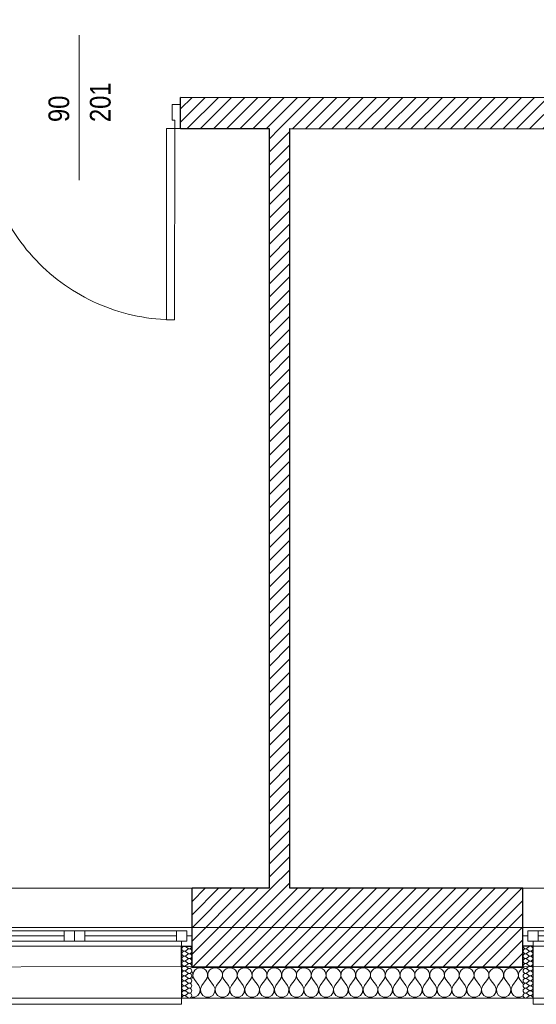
# Model space of a CAD drawing. Header units: millimetres. Extents: x -21056 to 421, y 9759 to 15589.
# Tile 64 of 120: x -3263 to -3014, y 9867 to 10343. Entities that reach past the tile are written whole.
import ezdxf
from ezdxf.enums import TextEntityAlignment as Align

# ---------------------------------------------------------------- set-up
doc = ezdxf.new("R2010")
doc.units = ezdxf.units.MM
doc.header["$LTSCALE"] = 25
doc.header["$MEASUREMENT"] = 0
doc.linetypes.add('Kropki i Kreski', pattern=[670.277762, 352.777767, -176.388884, 0, -141.111112])
doc.linetypes.add('Przerywana', pattern=[240, 120, -120])
for name, color, linetype in [('Drzwi ArchiCAD', 7, 'Continuous'), ('Konstrukcja - Siatki mod', 7, 'Continuous'), ('KR_INW', 7, 'Continuous'), ('NAPIS_SODON', 7, 'Continuous'), ('Okna ArchiCADa', 7, 'Continuous'), ('Znaczniki drzwi ArchiCADa', 7, 'Continuous')]:
    doc.layers.add(name, color=color, linetype=linetype)
for name, color, linetype, lineweight in [('Drzwi ArchiCAD_Nr_pióra__1', 7, 'Continuous', 13), ('Drzwi ArchiCAD_Nr_pióra__27', 7, 'Continuous', 25), ('Konstrukcja - Siatki mod_Nr_pióra__48', 1, 'Continuous', 15), ('KR_INW_Nr_pióra__101', 252, 'Continuous', 5), ('KR_INW_Nr_pióra__102', 3, 'Continuous', 5), ('KR_INW_Nr_pióra__27', 7, 'Continuous', 25), ('KR_INW_Nr_pióra__47', 7, 'Continuous', 15), ('NAPIS_SODON_Nr_pióra__1', 7, 'Continuous', 13), ('Okna ArchiCADa_Nr_pióra__1', 7, 'Continuous', 13), ('Okna ArchiCADa_Nr_pióra__27', 7, 'Continuous', 25), ('Znaczniki drzwi ArchiCADa_Nr_pióra__20', 1, 'Continuous', 13), ('Znaczniki drzwi ArchiCADa_Nr_pióra__7', 7, 'Continuous', 13)]:
    doc.layers.add(name, color=color, linetype=linetype, lineweight=lineweight)
doc.styles.add('GENERATED_STYLE_1', font='ARIALN.TTF')
pattern_1 = [(45, (0, 0), (-31.819804, 31.819804), [])]

# ---------------------------------------------------------------- blocks, each defined once
blk = doc.blocks.new('Strop_1', base_point=(179225, 121523.3))
at = {"layer": 'NAPIS_SODON_Nr_pióra__1', "linetype": 'Continuous', "flags": 128}
blk.add_lwpolyline([(179225, 121523.3), (179225.9, 107003.8), (250898.3, 107008.3), (250897.4, 121527.8)], close=True, dxfattribs=at)
blk = doc.blocks.new('*X230')
at = {"layer": 'KR_INW_Nr_pióra__102', "linetype": 'Continuous'}
for p, q in [((215909.8, 106996.2), (215902.2, 106989.9)), ((215918.8, 107000.2), (215909.8, 106996.2)), ((215928.6, 107001.6), (215918.8, 107000.2)), ((215938.3, 107000.2), (215928.6, 107001.6)), ((215947.3, 106996.2), (215938.3, 107000.2)), ((215954.9, 106989.9), (215947.3, 106996.2)), ((215981.2, 106996.2), (215973.6, 106989.9)), ((215990.2, 107000.2), (215981.2, 106996.2)), ((216000, 107001.6), (215990.2, 107000.2)), ((216009.8, 107000.2), (216000, 107001.6)), ((216018.8, 106996.2), (216009.8, 107000.2)), ((216026.4, 106989.9), (216018.8, 106996.2)), ((216052.7, 106996.2), (216045.1, 106989.9)), ((216061.7, 107000.2), (216052.7, 106996.2)), ((216071.4, 107001.6), (216061.7, 107000.2)), ((216081.2, 107000.2), (216071.4, 107001.6)), ((216090.2, 106996.2), (216081.2, 107000.2)), ((216097.8, 106989.9), (216090.2, 106996.2)), ((216124.1, 106996.2), (216116.5, 106989.9)), ((216133.1, 107000.2), (216124.1, 106996.2)), ((216142.9, 107001.6), (216133.1, 107000.2)), ((216152.6, 107000.2), (216142.9, 107001.6)), ((216161.6, 106996.2), (216152.6, 107000.2)), ((216169.2, 106989.9), (216161.6, 106996.2)), ((216195.5, 106996.2), (216187.9, 106989.9)), ((216204.5, 107000.2), (216195.5, 106996.2)), ((216214.3, 107001.6), (216204.5, 107000.2)), ((216224, 107000.2), (216214.3, 107001.6)), ((216233.1, 106996.2), (216224, 107000.2)), ((216240.6, 106989.9), (216233.1, 106996.2)), ((216266.9, 106996.2), (216259.4, 106989.9)), ((216276, 107000.2), (216266.9, 106996.2)), ((216285.7, 107001.6), (216276, 107000.2)), ((216295.5, 107000.2), (216285.7, 107001.6)), ((216304.5, 106996.2), (216295.5, 107000.2)), ((216312.1, 106989.9), (216304.5, 106996.2)), ((216338.4, 106996.2), (216330.8, 106989.9)), ((216347.4, 107000.2), (216338.4, 106996.2)), ((216357.1, 107001.6), (216347.4, 107000.2)), ((216366.9, 107000.2), (216357.1, 107001.6)), ((216375.9, 106996.2), (216366.9, 107000.2)), ((216383.5, 106989.9), (216375.9, 106996.2)), ((216409.8, 106996.2), (216402.2, 106989.9)), ((216418.8, 107000.2), (216409.8, 106996.2)), ((216428.6, 107001.6), (216418.8, 107000.2)), ((216438.3, 107000.2), (216428.6, 107001.6)), ((216447.3, 106996.2), (216438.3, 107000.2)), ((216454.9, 106989.9), (216447.3, 106996.2)), ((216481.2, 106996.2), (216473.6, 106989.9)), ((216490.2, 107000.2), (216481.2, 106996.2)), ((216500, 107001.6), (216490.2, 107000.2)), ((216509.8, 107000.2), (216500, 107001.6)), ((216518.8, 106996.2), (216509.8, 107000.2)), ((216526.4, 106989.9), (216518.8, 106996.2)), ((216552.7, 106996.2), (216545.1, 106989.9)), ((216561.7, 107000.2), (216552.7, 106996.2)), ((216571.4, 107001.6), (216561.7, 107000.2)), ((216581.2, 107000.2), (216571.4, 107001.6)), ((216590.2, 106996.2), (216581.2, 107000.2)), ((216597.8, 106989.9), (216590.2, 106996.2)), ((216624.1, 106996.2), (216616.5, 106989.9)), ((216633.1, 107000.2), (216624.1, 106996.2)), ((216642.9, 107001.6), (216633.1, 107000.2)), ((216652.6, 107000.2), (216642.9, 107001.6)), ((216661.6, 106996.2), (216652.6, 107000.2)), ((216669.2, 106989.9), (216661.6, 106996.2)), ((216695.5, 106996.2), (216687.9, 106989.9)), ((216704.5, 107000.2), (216695.5, 106996.2)), ((216714.3, 107001.6), (216704.5, 107000.2)), ((216724, 107000.2), (216714.3, 107001.6)), ((216733.1, 106996.2), (216724, 107000.2)), ((216740.6, 106989.9), (216733.1, 106996.2)), ((216766.9, 106996.2), (216759.4, 106989.9)), ((216776, 107000.2), (216766.9, 106996.2)), ((216785.7, 107001.6), (216776, 107000.2)), ((216795.5, 107000.2), (216785.7, 107001.6)), ((216804.5, 106996.2), (216795.5, 107000.2)), ((216812.1, 106989.9), (216804.5, 106996.2)), ((216838.4, 106996.2), (216830.8, 106989.9)), ((216847.4, 107000.2), (216838.4, 106996.2)), ((216857.1, 107001.6), (216847.4, 107000.2)), ((216866.9, 107000.2), (216857.1, 107001.6)), ((216875.9, 106996.2), (216866.9, 107000.2)), ((216883.5, 106989.9), (216875.9, 106996.2)), ((216909.8, 106996.2), (216902.2, 106989.9)), ((216918.8, 107000.2), (216909.8, 106996.2)), ((216928.6, 107001.6), (216918.8, 107000.2)), ((216938.3, 107000.2), (216928.6, 107001.6)), ((216947.3, 106996.2), (216938.3, 107000.2)), ((216954.9, 106989.9), (216947.3, 106996.2)), ((216981.2, 106996.2), (216973.6, 106989.9)), ((216990.2, 107000.2), (216981.2, 106996.2)), ((217000, 107001.6), (216990.2, 107000.2)), ((217009.8, 107000.2), (217000, 107001.6)), ((217018.8, 106996.2), (217009.8, 107000.2)), ((217026.4, 106989.9), (217018.8, 106996.2)), ((217052.7, 106996.2), (217045.1, 106989.9)), ((217061.7, 107000.2), (217052.7, 106996.2)), ((217071.4, 107001.6), (217061.7, 107000.2)), ((217081.2, 107000.2), (217071.4, 107001.6)), ((217090.2, 106996.2), (217081.2, 107000.2)), ((217097.8, 106989.9), (217090.2, 106996.2)), ((217124.1, 106996.2), (217116.5, 106989.9)), ((217133.1, 107000.2), (217124.1, 106996.2)), ((217142.9, 107001.6), (217133.1, 107000.2)), ((217152.6, 107000.2), (217142.9, 107001.6)), ((217161.6, 106996.2), (217152.6, 107000.2)), ((217169.2, 106989.9), (217161.6, 106996.2)), ((217195.5, 106996.2), (217187.9, 106989.9)), ((217204.5, 107000.2), (217195.5, 106996.2)), ((217214.3, 107001.6), (217204.5, 107000.2)), ((217224, 107000.2), (217214.3, 107001.6)), ((217233.1, 106996.2), (217224, 107000.2)), ((217240.6, 106989.9), (217233.1, 106996.2)), ((217266.9, 106996.2), (217259.4, 106989.9)), ((217276, 107000.2), (217266.9, 106996.2)), ((217285.7, 107001.6), (217276, 107000.2)), ((217295.5, 107000.2), (217285.7, 107001.6)), ((217304.5, 106996.2), (217295.5, 107000.2)), ((217312.1, 106989.9), (217304.5, 106996.2)), ((217338.4, 106996.2), (217330.8, 106989.9)), ((217347.4, 107000.2), (217338.4, 106996.2)), ((217357.1, 107001.6), (217347.4, 107000.2)), ((217366.9, 107000.2), (217357.1, 107001.6)), ((217375.9, 106996.2), (217366.9, 107000.2)), ((217383.5, 106989.9), (217375.9, 106996.2)), ((217409.8, 106996.2), (217402.2, 106989.9)), ((217418.8, 107000.2), (217409.8, 106996.2)), ((217428.6, 107001.6), (217418.8, 107000.2)), ((217438.3, 107000.2), (217428.6, 107001.6)), ((217447.3, 106996.2), (217438.3, 107000.2)), ((217454.9, 106989.9), (217447.3, 106996.2)), ((217481.2, 106996.2), (217473.6, 106989.9)), ((217485.4, 106998.1), (217481.2, 106996.2)), ((215889.1, 106981.8), (215888.6, 106982.6)), ((215888.6, 106949.6), (215890.5, 106953.1)), ((215892.2, 106972.5), (215889.1, 106981.8)), ((215890.5, 106953.1), (215892.7, 106962.6)), ((215892.7, 106962.6), (215892.2, 106972.5)), ((215893.5, 106972.5), (215893, 106962.6)), ((215893, 106962.6), (215895.2, 106953.1)), ((215896.6, 106981.8), (215893.5, 106972.5)), ((215895.2, 106953.1), (215900, 106944.4)), ((215902.2, 106989.9), (215896.6, 106981.8)), ((215960.5, 106981.8), (215954.9, 106989.9)), ((215957.1, 106944.4), (215961.9, 106953.1)), ((215963.7, 106972.5), (215960.5, 106981.8)), ((215961.9, 106953.1), (215964.1, 106962.6)), ((215964.1, 106962.6), (215963.7, 106972.5)), ((215964.9, 106972.5), (215964.4, 106962.6)), ((215964.4, 106962.6), (215966.7, 106953.1)), ((215968.1, 106981.8), (215964.9, 106972.5)), ((215966.7, 106953.1), (215971.4, 106944.4)), ((215973.6, 106989.9), (215968.1, 106981.8)), ((216031.9, 106981.8), (216026.4, 106989.9)), ((216028.6, 106944.4), (216033.3, 106953.1)), ((216035.1, 106972.5), (216031.9, 106981.8)), ((216033.3, 106953.1), (216035.6, 106962.6)), ((216035.6, 106962.6), (216035.1, 106972.5)), ((216036.3, 106972.5), (216035.9, 106962.6)), ((216035.9, 106962.6), (216038.1, 106953.1)), ((216039.5, 106981.8), (216036.3, 106972.5)), ((216038.1, 106953.1), (216042.9, 106944.4)), ((216045.1, 106989.9), (216039.5, 106981.8)), ((216103.4, 106981.8), (216097.8, 106989.9)), ((216100, 106944.4), (216104.8, 106953.1)), ((216106.5, 106972.5), (216103.4, 106981.8)), ((216104.8, 106953.1), (216107, 106962.6)), ((216107, 106962.6), (216106.5, 106972.5)), ((216107.8, 106972.5), (216107.3, 106962.6)), ((216107.3, 106962.6), (216109.5, 106953.1)), ((216110.9, 106981.8), (216107.8, 106972.5)), ((216109.5, 106953.1), (216114.3, 106944.4)), ((216116.5, 106989.9), (216110.9, 106981.8)), ((216174.8, 106981.8), (216169.2, 106989.9)), ((216171.4, 106944.4), (216176.2, 106953.1)), ((216177.9, 106972.5), (216174.8, 106981.8)), ((216176.2, 106953.1), (216178.4, 106962.6)), ((216178.4, 106962.6), (216177.9, 106972.5)), ((216179.2, 106972.5), (216178.7, 106962.6)), ((216178.7, 106962.6), (216180.9, 106953.1)), ((216182.3, 106981.8), (216179.2, 106972.5)), ((216180.9, 106953.1), (216185.7, 106944.4)), ((216187.9, 106989.9), (216182.3, 106981.8)), ((216246.2, 106981.8), (216240.6, 106989.9)), ((216242.9, 106944.4), (216247.6, 106953.1)), ((216249.4, 106972.5), (216246.2, 106981.8)), ((216247.6, 106953.1), (216249.9, 106962.6)), ((216249.9, 106962.6), (216249.4, 106972.5)), ((216250.6, 106972.5), (216250.1, 106962.6)), ((216250.1, 106962.6), (216252.4, 106953.1)), ((216253.8, 106981.8), (216250.6, 106972.5)), ((216252.4, 106953.1), (216257.1, 106944.4)), ((216259.4, 106989.9), (216253.8, 106981.8)), ((216317.7, 106981.8), (216312.1, 106989.9)), ((216314.3, 106944.4), (216319.1, 106953.1)), ((216320.8, 106972.5), (216317.7, 106981.8)), ((216319.1, 106953.1), (216321.3, 106962.6)), ((216321.3, 106962.6), (216320.8, 106972.5)), ((216322.1, 106972.5), (216321.6, 106962.6)), ((216321.6, 106962.6), (216323.8, 106953.1)), ((216325.2, 106981.8), (216322.1, 106972.5)), ((216323.8, 106953.1), (216328.6, 106944.4)), ((216330.8, 106989.9), (216325.2, 106981.8)), ((216389.1, 106981.8), (216383.5, 106989.9)), ((216385.7, 106944.4), (216390.5, 106953.1)), ((216392.2, 106972.5), (216389.1, 106981.8)), ((216390.5, 106953.1), (216392.7, 106962.6)), ((216392.7, 106962.6), (216392.2, 106972.5)), ((216393.5, 106972.5), (216393, 106962.6)), ((216393, 106962.6), (216395.2, 106953.1)), ((216396.6, 106981.8), (216393.5, 106972.5)), ((216395.2, 106953.1), (216400, 106944.4)), ((216402.2, 106989.9), (216396.6, 106981.8)), ((216460.5, 106981.8), (216454.9, 106989.9)), ((216457.1, 106944.4), (216461.9, 106953.1)), ((216463.7, 106972.5), (216460.5, 106981.8)), ((216461.9, 106953.1), (216464.1, 106962.6)), ((216464.1, 106962.6), (216463.7, 106972.5)), ((216464.9, 106972.5), (216464.4, 106962.6)), ((216464.4, 106962.6), (216466.7, 106953.1)), ((216468.1, 106981.8), (216464.9, 106972.5)), ((216466.7, 106953.1), (216471.4, 106944.4)), ((216473.6, 106989.9), (216468.1, 106981.8)), ((216531.9, 106981.8), (216526.4, 106989.9)), ((216528.6, 106944.4), (216533.3, 106953.1)), ((216535.1, 106972.5), (216531.9, 106981.8)), ((216533.3, 106953.1), (216535.6, 106962.6)), ((216535.6, 106962.6), (216535.1, 106972.5)), ((216536.3, 106972.5), (216535.9, 106962.6)), ((216535.9, 106962.6), (216538.1, 106953.1)), ((216539.5, 106981.8), (216536.3, 106972.5)), ((216538.1, 106953.1), (216542.9, 106944.4)), ((216545.1, 106989.9), (216539.5, 106981.8)), ((216603.4, 106981.8), (216597.8, 106989.9)), ((216600, 106944.4), (216604.8, 106953.1)), ((216606.5, 106972.5), (216603.4, 106981.8)), ((216604.8, 106953.1), (216607, 106962.6)), ((216607, 106962.6), (216606.5, 106972.5)), ((216607.8, 106972.5), (216607.3, 106962.6)), ((216607.3, 106962.6), (216609.5, 106953.1)), ((216610.9, 106981.8), (216607.8, 106972.5)), ((216609.5, 106953.1), (216614.3, 106944.4)), ((216616.5, 106989.9), (216610.9, 106981.8)), ((216674.8, 106981.8), (216669.2, 106989.9)), ((216671.4, 106944.4), (216676.2, 106953.1)), ((216677.9, 106972.5), (216674.8, 106981.8)), ((216676.2, 106953.1), (216678.4, 106962.6)), ((216678.4, 106962.6), (216677.9, 106972.5)), ((216679.2, 106972.5), (216678.7, 106962.6)), ((216678.7, 106962.6), (216680.9, 106953.1)), ((216682.3, 106981.8), (216679.2, 106972.5)), ((216680.9, 106953.1), (216685.7, 106944.4)), ((216687.9, 106989.9), (216682.3, 106981.8)), ((216746.2, 106981.8), (216740.6, 106989.9)), ((216742.9, 106944.4), (216747.6, 106953.1)), ((216749.4, 106972.5), (216746.2, 106981.8)), ((216747.6, 106953.1), (216749.9, 106962.6)), ((216749.9, 106962.6), (216749.4, 106972.5)), ((216750.6, 106972.5), (216750.1, 106962.6)), ((216750.1, 106962.6), (216752.4, 106953.1)), ((216753.8, 106981.8), (216750.6, 106972.5)), ((216752.4, 106953.1), (216757.1, 106944.4)), ((216759.4, 106989.9), (216753.8, 106981.8)), ((216817.7, 106981.8), (216812.1, 106989.9)), ((216814.3, 106944.4), (216819.1, 106953.1)), ((216820.8, 106972.5), (216817.7, 106981.8)), ((216819.1, 106953.1), (216821.3, 106962.6)), ((216821.3, 106962.6), (216820.8, 106972.5)), ((216822.1, 106972.5), (216821.6, 106962.6)), ((216821.6, 106962.6), (216823.8, 106953.1)), ((216825.2, 106981.8), (216822.1, 106972.5)), ((216823.8, 106953.1), (216828.6, 106944.4)), ((216830.8, 106989.9), (216825.2, 106981.8)), ((216889.1, 106981.8), (216883.5, 106989.9)), ((216885.7, 106944.4), (216890.5, 106953.1)), ((216892.2, 106972.5), (216889.1, 106981.8)), ((216890.5, 106953.1), (216892.7, 106962.6)), ((216892.7, 106962.6), (216892.2, 106972.5)), ((216893.5, 106972.5), (216893, 106962.6)), ((216893, 106962.6), (216895.2, 106953.1)), ((216896.6, 106981.8), (216893.5, 106972.5)), ((216895.2, 106953.1), (216900, 106944.4)), ((216902.2, 106989.9), (216896.6, 106981.8)), ((216960.5, 106981.8), (216954.9, 106989.9)), ((216957.1, 106944.4), (216961.9, 106953.1)), ((216963.7, 106972.5), (216960.5, 106981.8)), ((216961.9, 106953.1), (216964.1, 106962.6)), ((216964.1, 106962.6), (216963.7, 106972.5)), ((216964.9, 106972.5), (216964.4, 106962.6)), ((216964.4, 106962.6), (216966.7, 106953.1)), ((216968.1, 106981.8), (216964.9, 106972.5)), ((216966.7, 106953.1), (216971.4, 106944.4)), ((216973.6, 106989.9), (216968.1, 106981.8)), ((217031.9, 106981.8), (217026.4, 106989.9)), ((217028.6, 106944.4), (217033.3, 106953.1)), ((217035.1, 106972.5), (217031.9, 106981.8)), ((217033.3, 106953.1), (217035.6, 106962.6)), ((217035.6, 106962.6), (217035.1, 106972.5)), ((217036.3, 106972.5), (217035.9, 106962.6)), ((217035.9, 106962.6), (217038.1, 106953.1)), ((217039.5, 106981.8), (217036.3, 106972.5)), ((217038.1, 106953.1), (217042.9, 106944.4)), ((217045.1, 106989.9), (217039.5, 106981.8)), ((217103.4, 106981.8), (217097.8, 106989.9)), ((217100, 106944.4), (217104.8, 106953.1)), ((217106.5, 106972.5), (217103.4, 106981.8)), ((217104.8, 106953.1), (217107, 106962.6)), ((217107, 106962.6), (217106.5, 106972.5)), ((217107.8, 106972.5), (217107.3, 106962.6)), ((217107.3, 106962.6), (217109.5, 106953.1)), ((217110.9, 106981.8), (217107.8, 106972.5)), ((217109.5, 106953.1), (217114.3, 106944.4)), ((217116.5, 106989.9), (217110.9, 106981.8)), ((217174.8, 106981.8), (217169.2, 106989.9)), ((217171.4, 106944.4), (217176.2, 106953.1)), ((217177.9, 106972.5), (217174.8, 106981.8)), ((217176.2, 106953.1), (217178.4, 106962.6)), ((217178.4, 106962.6), (217177.9, 106972.5)), ((217179.2, 106972.5), (217178.7, 106962.6)), ((217178.7, 106962.6), (217180.9, 106953.1)), ((217182.3, 106981.8), (217179.2, 106972.5)), ((217180.9, 106953.1), (217185.7, 106944.4)), ((217187.9, 106989.9), (217182.3, 106981.8)), ((217246.2, 106981.8), (217240.6, 106989.9)), ((217242.9, 106944.4), (217247.6, 106953.1)), ((217249.4, 106972.5), (217246.2, 106981.8)), ((217247.6, 106953.1), (217249.9, 106962.6)), ((217249.9, 106962.6), (217249.4, 106972.5)), ((217250.6, 106972.5), (217250.1, 106962.6)), ((217250.1, 106962.6), (217252.4, 106953.1)), ((217253.8, 106981.8), (217250.6, 106972.5)), ((217252.4, 106953.1), (217257.1, 106944.4)), ((217259.4, 106989.9), (217253.8, 106981.8)), ((217317.7, 106981.8), (217312.1, 106989.9)), ((217314.3, 106944.4), (217319.1, 106953.1)), ((217320.8, 106972.5), (217317.7, 106981.8)), ((217319.1, 106953.1), (217321.3, 106962.6)), ((217321.3, 106962.6), (217320.8, 106972.5)), ((217322.1, 106972.5), (217321.6, 106962.6)), ((217321.6, 106962.6), (217323.8, 106953.1)), ((217325.2, 106981.8), (217322.1, 106972.5)), ((217323.8, 106953.1), (217328.6, 106944.4)), ((217330.8, 106989.9), (217325.2, 106981.8)), ((217389.1, 106981.8), (217383.5, 106989.9)), ((217385.7, 106944.4), (217390.5, 106953.1)), ((217392.2, 106972.5), (217389.1, 106981.8)), ((217390.5, 106953.1), (217392.7, 106962.6)), ((217392.7, 106962.6), (217392.2, 106972.5)), ((217393.5, 106972.5), (217393, 106962.6)), ((217393, 106962.6), (217395.2, 106953.1)), ((217396.6, 106981.8), (217393.5, 106972.5)), ((217395.2, 106953.1), (217400, 106944.4)), ((217402.2, 106989.9), (217396.6, 106981.8)), ((217460.5, 106981.8), (217454.9, 106989.9)), ((217457.1, 106944.4), (217461.9, 106953.1)), ((217463.7, 106972.5), (217460.5, 106981.8)), ((217461.9, 106953.1), (217464.1, 106962.6)), ((217464.1, 106962.6), (217463.7, 106972.5)), ((217464.9, 106972.5), (217464.4, 106962.6)), ((217464.4, 106962.6), (217466.7, 106953.1)), ((217468.1, 106981.8), (217464.9, 106972.5)), ((217466.7, 106953.1), (217471.4, 106944.4)), ((217473.6, 106989.9), (217468.1, 106981.8)), ((215921.4, 106915.9), (215900, 106944.4)), ((215928.2, 106899.8), (215921.4, 106915.9)), ((215926.5, 106882.5), (215928.2, 106899.8)), ((215935.7, 106915.9), (215929, 106899.8)), ((215929, 106899.8), (215930.6, 106882.5)), ((215935.7, 106915.9), (215957.1, 106944.4)), ((215992.9, 106915.9), (215971.4, 106944.4)), ((215999.6, 106899.8), (215992.9, 106915.9)), ((215997.9, 106882.5), (215999.6, 106899.8)), ((216007.1, 106915.9), (216000.4, 106899.8)), ((216000.4, 106899.8), (216002.1, 106882.5)), ((216007.1, 106915.9), (216028.6, 106944.4)), ((216064.3, 106915.9), (216042.9, 106944.4)), ((216071, 106899.8), (216064.3, 106915.9)), ((216069.4, 106882.5), (216071, 106899.8)), ((216078.6, 106915.9), (216071.8, 106899.8)), ((216071.8, 106899.8), (216073.5, 106882.5)), ((216078.6, 106915.9), (216100, 106944.4)), ((216135.7, 106915.9), (216114.3, 106944.4)), ((216142.4, 106899.8), (216135.7, 106915.9)), ((216140.8, 106882.5), (216142.4, 106899.8)), ((216150, 106915.9), (216143.3, 106899.8)), ((216143.3, 106899.8), (216144.9, 106882.5)), ((216150, 106915.9), (216171.4, 106944.4)), ((216207.1, 106915.9), (216185.7, 106944.4)), ((216213.9, 106899.8), (216207.1, 106915.9)), ((216212.2, 106882.5), (216213.9, 106899.8)), ((216221.4, 106915.9), (216214.7, 106899.8)), ((216214.7, 106899.8), (216216.3, 106882.5)), ((216221.4, 106915.9), (216242.9, 106944.4)), ((216278.6, 106915.9), (216257.1, 106944.4)), ((216285.3, 106899.8), (216278.6, 106915.9)), ((216283.7, 106882.5), (216285.3, 106899.8)), ((216292.9, 106915.9), (216286.1, 106899.8)), ((216286.1, 106899.8), (216287.8, 106882.5)), ((216292.9, 106915.9), (216314.3, 106944.4)), ((216350, 106915.9), (216328.6, 106944.4)), ((216356.7, 106899.8), (216350, 106915.9)), ((216355.1, 106882.5), (216356.7, 106899.8)), ((216364.3, 106915.9), (216357.6, 106899.8)), ((216357.6, 106899.8), (216359.2, 106882.5)), ((216364.3, 106915.9), (216385.7, 106944.4)), ((216421.4, 106915.9), (216400, 106944.4)), ((216428.2, 106899.8), (216421.4, 106915.9)), ((216426.5, 106882.5), (216428.2, 106899.8)), ((216435.7, 106915.9), (216429, 106899.8)), ((216429, 106899.8), (216430.6, 106882.5)), ((216435.7, 106915.9), (216457.1, 106944.4)), ((216492.9, 106915.9), (216471.4, 106944.4)), ((216499.6, 106899.8), (216492.9, 106915.9)), ((216497.9, 106882.5), (216499.6, 106899.8)), ((216507.1, 106915.9), (216500.4, 106899.8)), ((216500.4, 106899.8), (216502.1, 106882.5)), ((216507.1, 106915.9), (216528.6, 106944.4)), ((216564.3, 106915.9), (216542.9, 106944.4)), ((216571, 106899.8), (216564.3, 106915.9)), ((216569.4, 106882.5), (216571, 106899.8)), ((216578.6, 106915.9), (216571.8, 106899.8)), ((216571.8, 106899.8), (216573.5, 106882.5)), ((216578.6, 106915.9), (216600, 106944.4)), ((216635.7, 106915.9), (216614.3, 106944.4)), ((216642.4, 106899.8), (216635.7, 106915.9)), ((216640.8, 106882.5), (216642.4, 106899.8)), ((216650, 106915.9), (216643.3, 106899.8)), ((216643.3, 106899.8), (216644.9, 106882.5)), ((216650, 106915.9), (216671.4, 106944.4)), ((216707.1, 106915.9), (216685.7, 106944.4)), ((216713.9, 106899.8), (216707.1, 106915.9)), ((216712.2, 106882.5), (216713.9, 106899.8)), ((216721.4, 106915.9), (216714.7, 106899.8)), ((216714.7, 106899.8), (216716.3, 106882.5)), ((216721.4, 106915.9), (216742.9, 106944.4)), ((216778.6, 106915.9), (216757.1, 106944.4)), ((216785.3, 106899.8), (216778.6, 106915.9)), ((216783.7, 106882.5), (216785.3, 106899.8)), ((216792.9, 106915.9), (216786.1, 106899.8)), ((216786.1, 106899.8), (216787.8, 106882.5)), ((216792.9, 106915.9), (216814.3, 106944.4)), ((216850, 106915.9), (216828.6, 106944.4)), ((216856.7, 106899.8), (216850, 106915.9)), ((216855.1, 106882.5), (216856.7, 106899.8)), ((216864.3, 106915.9), (216857.6, 106899.8)), ((216857.6, 106899.8), (216859.2, 106882.5)), ((216864.3, 106915.9), (216885.7, 106944.4)), ((216921.4, 106915.9), (216900, 106944.4)), ((216928.2, 106899.8), (216921.4, 106915.9)), ((216926.5, 106882.5), (216928.2, 106899.8)), ((216935.7, 106915.9), (216929, 106899.8)), ((216929, 106899.8), (216930.6, 106882.5)), ((216935.7, 106915.9), (216957.1, 106944.4)), ((216992.9, 106915.9), (216971.4, 106944.4)), ((216999.6, 106899.8), (216992.9, 106915.9)), ((216997.9, 106882.5), (216999.6, 106899.8)), ((217007.1, 106915.9), (217000.4, 106899.8)), ((217000.4, 106899.8), (217002.1, 106882.5)), ((217007.1, 106915.9), (217028.6, 106944.4)), ((217064.3, 106915.9), (217042.9, 106944.4)), ((217071, 106899.8), (217064.3, 106915.9)), ((217069.4, 106882.5), (217071, 106899.8)), ((217078.6, 106915.9), (217071.8, 106899.8)), ((217071.8, 106899.8), (217073.5, 106882.5)), ((217078.6, 106915.9), (217100, 106944.4)), ((217135.7, 106915.9), (217114.3, 106944.4)), ((217142.4, 106899.8), (217135.7, 106915.9)), ((217140.8, 106882.5), (217142.4, 106899.8)), ((217150, 106915.9), (217143.3, 106899.8)), ((217143.3, 106899.8), (217144.9, 106882.5)), ((217150, 106915.9), (217171.4, 106944.4)), ((217207.1, 106915.9), (217185.7, 106944.4)), ((217213.9, 106899.8), (217207.1, 106915.9)), ((217212.2, 106882.5), (217213.9, 106899.8)), ((217221.4, 106915.9), (217214.7, 106899.8)), ((217214.7, 106899.8), (217216.3, 106882.5)), ((217221.4, 106915.9), (217242.9, 106944.4)), ((217278.6, 106915.9), (217257.1, 106944.4)), ((217285.3, 106899.8), (217278.6, 106915.9)), ((217283.7, 106882.5), (217285.3, 106899.8)), ((217292.9, 106915.9), (217286.1, 106899.8)), ((217286.1, 106899.8), (217287.8, 106882.5)), ((217292.9, 106915.9), (217314.3, 106944.4)), ((217350, 106915.9), (217328.6, 106944.4)), ((217356.7, 106899.8), (217350, 106915.9)), ((217355.1, 106882.5), (217356.7, 106899.8)), ((217364.3, 106915.9), (217357.6, 106899.8)), ((217357.6, 106899.8), (217359.2, 106882.5)), ((217364.3, 106915.9), (217385.7, 106944.4)), ((217421.4, 106915.9), (217400, 106944.4)), ((217428.2, 106899.8), (217421.4, 106915.9)), ((217426.5, 106882.5), (217428.2, 106899.8)), ((217435.7, 106915.9), (217429, 106899.8)), ((217429, 106899.8), (217430.6, 106882.5)), ((217435.7, 106915.9), (217457.1, 106944.4)), ((217485.4, 106925.8), (217471.4, 106944.4)), ((215888.6, 106859.8), (215901.6, 106859.8)), ((215901.6, 106859.8), (215916.9, 106868)), ((215916.9, 106868), (215926.5, 106882.5)), ((215930.6, 106882.5), (215940.3, 106868)), ((215940.3, 106868), (215955.6, 106859.8)), ((215955.6, 106859.8), (215973, 106859.8)), ((215973, 106859.8), (215988.3, 106868)), ((215988.3, 106868), (215997.9, 106882.5)), ((216002.1, 106882.5), (216011.7, 106868)), ((216011.7, 106868), (216027, 106859.8)), ((216027, 106859.8), (216044.4, 106859.8)), ((216044.4, 106859.8), (216059.7, 106868)), ((216059.7, 106868), (216069.4, 106882.5)), ((216073.5, 106882.5), (216083.1, 106868)), ((216083.1, 106868), (216098.4, 106859.8)), ((216098.4, 106859.8), (216115.8, 106859.8)), ((216115.8, 106859.8), (216131.2, 106868)), ((216131.2, 106868), (216140.8, 106882.5)), ((216144.9, 106882.5), (216154.5, 106868)), ((216154.5, 106868), (216169.9, 106859.8)), ((216169.9, 106859.8), (216187.3, 106859.8)), ((216187.3, 106859.8), (216202.6, 106868)), ((216202.6, 106868), (216212.2, 106882.5)), ((216216.3, 106882.5), (216226, 106868)), ((216226, 106868), (216241.3, 106859.8)), ((216241.3, 106859.8), (216258.7, 106859.8)), ((216258.7, 106859.8), (216274, 106868)), ((216274, 106868), (216283.7, 106882.5)), ((216287.8, 106882.5), (216297.4, 106868)), ((216297.4, 106868), (216312.7, 106859.8)), ((216312.7, 106859.8), (216330.1, 106859.8)), ((216330.1, 106859.8), (216345.5, 106868)), ((216345.5, 106868), (216355.1, 106882.5)), ((216359.2, 106882.5), (216368.8, 106868)), ((216368.8, 106868), (216384.2, 106859.8)), ((216384.2, 106859.8), (216401.6, 106859.8)), ((216401.6, 106859.8), (216416.9, 106868)), ((216416.9, 106868), (216426.5, 106882.5)), ((216430.6, 106882.5), (216440.3, 106868)), ((216440.3, 106868), (216455.6, 106859.8)), ((216455.6, 106859.8), (216473, 106859.8)), ((216473, 106859.8), (216488.3, 106868)), ((216488.3, 106868), (216497.9, 106882.5)), ((216502.1, 106882.5), (216511.7, 106868)), ((216511.7, 106868), (216527, 106859.8)), ((216527, 106859.8), (216544.4, 106859.8)), ((216544.4, 106859.8), (216559.7, 106868)), ((216559.7, 106868), (216569.4, 106882.5)), ((216573.5, 106882.5), (216583.1, 106868)), ((216583.1, 106868), (216598.4, 106859.8)), ((216598.4, 106859.8), (216615.8, 106859.8)), ((216615.8, 106859.8), (216631.2, 106868)), ((216631.2, 106868), (216640.8, 106882.5)), ((216644.9, 106882.5), (216654.5, 106868)), ((216654.5, 106868), (216669.9, 106859.8)), ((216669.9, 106859.8), (216687.3, 106859.8)), ((216687.3, 106859.8), (216702.6, 106868)), ((216702.6, 106868), (216712.2, 106882.5)), ((216716.3, 106882.5), (216726, 106868)), ((216726, 106868), (216741.3, 106859.8)), ((216741.3, 106859.8), (216758.7, 106859.8)), ((216758.7, 106859.8), (216774, 106868)), ((216774, 106868), (216783.7, 106882.5)), ((216787.8, 106882.5), (216797.4, 106868)), ((216797.4, 106868), (216812.7, 106859.8)), ((216812.7, 106859.8), (216830.1, 106859.8)), ((216830.1, 106859.8), (216845.5, 106868)), ((216845.5, 106868), (216855.1, 106882.5)), ((216859.2, 106882.5), (216868.8, 106868)), ((216868.8, 106868), (216884.2, 106859.8)), ((216884.2, 106859.8), (216901.6, 106859.8)), ((216901.6, 106859.8), (216916.9, 106868)), ((216916.9, 106868), (216926.5, 106882.5)), ((216930.6, 106882.5), (216940.3, 106868)), ((216940.3, 106868), (216955.6, 106859.8)), ((216955.6, 106859.8), (216973, 106859.8)), ((216973, 106859.8), (216988.3, 106868)), ((216988.3, 106868), (216997.9, 106882.5)), ((217002.1, 106882.5), (217011.7, 106868)), ((217011.7, 106868), (217027, 106859.8)), ((217027, 106859.8), (217044.4, 106859.8)), ((217044.4, 106859.8), (217059.7, 106868)), ((217059.7, 106868), (217069.4, 106882.5)), ((217073.5, 106882.5), (217083.1, 106868)), ((217083.1, 106868), (217098.4, 106859.8)), ((217098.4, 106859.8), (217115.8, 106859.8)), ((217115.8, 106859.8), (217131.2, 106868)), ((217131.2, 106868), (217140.8, 106882.5)), ((217144.9, 106882.5), (217154.5, 106868)), ((217154.5, 106868), (217169.9, 106859.8)), ((217169.9, 106859.8), (217187.3, 106859.8)), ((217187.3, 106859.8), (217202.6, 106868)), ((217202.6, 106868), (217212.2, 106882.5)), ((217216.3, 106882.5), (217226, 106868)), ((217226, 106868), (217241.3, 106859.8)), ((217241.3, 106859.8), (217258.7, 106859.8)), ((217258.7, 106859.8), (217274, 106868)), ((217274, 106868), (217283.7, 106882.5)), ((217287.8, 106882.5), (217297.4, 106868)), ((217297.4, 106868), (217312.7, 106859.8)), ((217312.7, 106859.8), (217330.1, 106859.8)), ((217330.1, 106859.8), (217345.5, 106868)), ((217345.5, 106868), (217355.1, 106882.5)), ((217359.2, 106882.5), (217368.8, 106868)), ((217368.8, 106868), (217384.2, 106859.8)), ((217384.2, 106859.8), (217401.6, 106859.8)), ((217401.6, 106859.8), (217416.9, 106868)), ((217416.9, 106868), (217426.5, 106882.5)), ((217430.6, 106882.5), (217440.3, 106868)), ((217440.3, 106868), (217455.6, 106859.8)), ((217455.6, 106859.8), (217473, 106859.8)), ((217473, 106859.8), (217485.4, 106866.4))]:
    blk.add_line(p, q, dxfattribs=at)
blk = doc.blocks.new('*X270')
at = {"layer": 'KR_INW_Nr_pióra__102', "linetype": 'Continuous'}
for p, q in [((215868.4, 107095.6), (215858.8, 107102.8)), ((215868.4, 107090.9), (215858.8, 107083.7)), ((215868.4, 107071.8), (215858.8, 107079)), ((215868.4, 107067), (215858.8, 107059.9)), ((215868.4, 107048), (215858.8, 107055.1)), ((215868.4, 107043.2), (215858.8, 107036.1)), ((215868.4, 107024.2), (215858.8, 107031.3)), ((215868.4, 107019.4), (215858.8, 107012.3)), ((215868.4, 107000.4), (215858.8, 107007.5)), ((215868.4, 106995.6), (215858.8, 106988.5)), ((215868.4, 106976.6), (215858.8, 106983.7)), ((215868.4, 106971.8), (215858.8, 106964.7)), ((215868.4, 106952.8), (215858.8, 106959.9)), ((215868.4, 106948), (215858.8, 106940.9)), ((215868.4, 106929), (215858.8, 106936.1)), ((215868.4, 106924.2), (215858.8, 106917)), ((215868.4, 106905.1), (215858.8, 106912.3)), ((215868.4, 106900.4), (215858.8, 106893.2)), ((215868.4, 106881.3), (215858.8, 106888.5)), ((215868.4, 106876.6), (215858.8, 106869.4)), ((215868.4, 106857.5), (215858.8, 106864.7))]:
    blk.add_line(p, q, dxfattribs=at)
for centre, start, end in [((215851.7, 107093.2), 53.1301, 180), ((215851.7, 107093.2), 180, 306.8699), ((215875.5, 107105.1), 233.1301, 0), ((215875.5, 107081.3), 233.1301, 126.8699), ((215851.7, 107069.4), 53.1301, 180), ((215851.7, 107069.4), 180, 306.8699), ((215851.7, 107045.6), 53.1301, 180), ((215851.7, 107045.6), 180, 306.8699), ((215875.5, 107057.5), 233.1301, 126.8699), ((215875.5, 107033.7), 233.1301, 126.8699), ((215851.7, 107021.8), 53.1301, 180), ((215851.7, 107021.8), 180, 306.8699), ((215851.7, 106998), 53.1301, 180), ((215851.7, 106998), 180, 306.8699), ((215875.5, 107009.9), 233.1301, 126.8699), ((215875.5, 106986.1), 233.1301, 126.8699), ((215851.7, 106974.2), 53.1301, 180), ((215851.7, 106974.2), 180, 306.8699), ((215851.7, 106950.4), 53.1301, 180), ((215851.7, 106950.4), 180, 306.8699), ((215875.5, 106962.3), 233.1301, 126.8699), ((215875.5, 106938.5), 233.1301, 126.8699), ((215851.7, 106926.6), 53.1301, 180), ((215851.7, 106926.6), 180, 306.8699), ((215851.7, 106902.8), 53.1301, 180), ((215851.7, 106902.8), 180, 306.8699), ((215875.5, 106914.7), 233.1301, 126.8699), ((215875.5, 106890.9), 233.1301, 126.8699), ((215851.7, 106879), 53.1301, 180), ((215851.7, 106879), 180, 306.8699), ((215851.7, 106855.1), 53.1301, 180), ((215875.5, 106867), 233.1301, 126.8699)]:
    blk.add_arc(centre, 11.9, start, end, dxfattribs=at)
blk = doc.blocks.new('*X271')
at = {"layer": 'KR_INW_Nr_pióra__102', "linetype": 'Continuous'}
for p, q in [((217505.6, 107095.6), (217515.1, 107102.8)), ((217505.6, 107090.9), (217515.1, 107083.7)), ((217505.6, 107071.8), (217515.1, 107079)), ((217505.6, 107067), (217515.1, 107059.9)), ((217505.6, 107048), (217515.1, 107055.1)), ((217505.6, 107043.2), (217515.1, 107036.1)), ((217505.6, 107024.2), (217515.1, 107031.3)), ((217505.6, 107019.4), (217515.1, 107012.3)), ((217505.6, 107000.4), (217515.1, 107007.5)), ((217505.6, 106995.6), (217515.1, 106988.5)), ((217505.6, 106976.6), (217515.1, 106983.7)), ((217505.6, 106971.8), (217515.1, 106964.7)), ((217505.6, 106952.8), (217515.1, 106959.9)), ((217505.6, 106948), (217515.1, 106940.9)), ((217505.6, 106929), (217515.1, 106936.1)), ((217505.6, 106924.2), (217515.1, 106917)), ((217505.6, 106905.1), (217515.1, 106912.3)), ((217505.6, 106900.4), (217515.1, 106893.2)), ((217505.6, 106881.3), (217515.1, 106888.5)), ((217505.6, 106876.6), (217515.1, 106869.4)), ((217505.6, 106857.5), (217515.1, 106864.7))]:
    blk.add_line(p, q, dxfattribs=at)
for centre, start, end in [((217498.5, 107105.1), 180, 306.8699), ((217498.5, 107081.3), 53.1301, 306.8699), ((217522.3, 107093.2), 0, 126.8699), ((217522.3, 107093.2), 233.1301, 0), ((217498.5, 107057.5), 53.1301, 306.8699), ((217498.5, 107033.7), 53.1301, 306.8699), ((217522.3, 107069.4), 0, 126.8699), ((217522.3, 107069.4), 233.1301, 0), ((217522.3, 107045.6), 0, 126.8699), ((217522.3, 107045.6), 233.1301, 0), ((217498.5, 107009.9), 53.1301, 306.8699), ((217498.5, 106986.1), 53.1301, 306.8699), ((217522.3, 107021.8), 0, 126.8699), ((217522.3, 107021.8), 233.1301, 0), ((217522.3, 106998), 0, 126.8699), ((217522.3, 106998), 233.1301, 0), ((217498.5, 106962.3), 53.1301, 306.8699), ((217498.5, 106938.5), 53.1301, 306.8699), ((217522.3, 106974.2), 0, 126.8699), ((217522.3, 106974.2), 233.1301, 0), ((217522.3, 106950.4), 0, 126.8699), ((217522.3, 106950.4), 233.1301, 0), ((217498.5, 106914.7), 53.1301, 306.8699), ((217498.5, 106890.9), 53.1301, 306.8699), ((217522.3, 106926.6), 0, 126.8699), ((217522.3, 106926.6), 233.1301, 0), ((217522.3, 106902.8), 0, 126.8699), ((217522.3, 106902.8), 233.1301, 0), ((217498.5, 106867), 53.1301, 306.8699), ((217522.3, 106879), 0, 126.8699), ((217522.3, 106879), 233.1301, 0), ((217522.3, 106855.1), 0, 126.8699)]:
    blk.add_arc(centre, 11.9, start, end, dxfattribs=at)
blk = doc.blocks.new('Okno dwuskrzydłowe 19_5')
at = {"layer": 'Okna ArchiCADa_Nr_pióra__1', "linetype": 'Continuous'}
for p, q in [((-566.8, 230), (566.8, 230)), ((-566.8, 0), (-541.8, 0)), ((-541.8, 25), (-491.8, 25)), ((-541.8, -25), (-541.8, 25)), ((-541.8, 0), (-541.8, -25)), ((-491.8, 25), (-50, 25)), ((-491.8, 25), (-491.8, -25)), ((-491.8, 25), (-50, 25)), ((-491.8, 0), (-50, 0)), ((-50, -25), (-50, 25)), ((-50, 25), (0, 25)), ((0, 25), (0, -25)), ((0, 25), (50, 25)), ((0, -25), (0, 25)), ((50, 25), (491.8, 25)), ((50, 25), (50, -25)), ((50, 25), (491.8, 25)), ((50, 0), (491.8, 0)), ((491.8, -25), (491.8, 25)), ((491.8, 25), (541.8, 25)), ((541.8, 25), (541.8, -25)), ((541.8, -25), (541.8, 0)), ((541.8, 0), (566.8, 0)), ((-541.8, -25), (-516.8, -25)), ((-491.8, -25), (-541.8, -25)), ((-516.8, -25), (-516.8, -50)), ((-50, -25), (-491.8, -25)), ((0, -25), (-50, -25)), ((50, -25), (0, -25)), ((491.8, -25), (50, -25)), ((541.8, -25), (491.8, -25)), ((516.8, -50), (516.8, -25)), ((516.8, -25), (541.8, -25)), ((-516.8, -50), (-566.8, -50)), ((0, -50), (-516.8, -50)), ((516.8, -50), (0, -50)), ((566.8, -50), (516.8, -50)), ((-516.8, -300), (-516.8, -330)), ((-516.8, -330), (516.8, -330)), ((516.8, -330), (516.8, -300))]:
    blk.add_line(p, q, dxfattribs=at)
at = {"layer": 'Okna ArchiCADa_Nr_pióra__1', "linetype": 'Przerywana'}
blk.add_line((-516.8, -300), (516.8, -300), dxfattribs=at)
at = {"layer": 'Okna ArchiCADa_Nr_pióra__27', "linetype": 'Continuous'}
for p, q in [((-566.8, -50), (-566.8, 0)), ((566.8, -50), (566.8, 0)), ((-516.8, -50), (-566.8, -50)), ((516.8, -50), (566.8, -50))]:
    blk.add_line(p, q, dxfattribs=at)
blk = doc.blocks.new('Ściana_3', base_point=(179075.1, 106855.1))
at = {"layer": 'KR_INW_Nr_pióra__101', "linetype": 'Continuous'}
h = blk.add_hatch(dxfattribs=at)
h.set_pattern_fill('Cegła_licówka', color=256, style=0, pattern_type=2)
h.set_pattern_definition(pattern_1)
h.paths.add_polyline_path([(215888.6, 107155.1), (215888.6, 107105.1), (215888.6, 107005.1), (217485.4, 107005.1), (217485.4, 107105.1), (217485.4, 107155.1), (217485.4, 107385.1), (215888.6, 107385.1)])
at = {"layer": 'KR_INW_Nr_pióra__27', "linetype": 'Continuous'}
for p, q in [((215888.6, 107155.1), (215888.6, 107385.1)), ((217485.4, 107155.1), (217485.4, 107385.1)), ((215888.6, 107105.1), (215888.6, 107155.1)), ((217485.4, 107105.1), (217485.4, 107155.1)), ((215838.6, 107005.1), (215838.6, 107105.1)), ((215838.6, 107105.1), (215888.6, 107105.1)), ((215888.6, 107005.1), (215888.6, 107105.1)), ((217485.4, 107005.1), (217485.4, 107105.1)), ((217535.4, 107105.1), (217485.4, 107105.1)), ((217535.4, 107005.1), (217535.4, 107105.1)), ((215888.6, 107005.1), (217485.4, 107005.1))]:
    blk.add_line(p, q, dxfattribs=at)
at = {"layer": 'KR_INW_Nr_pióra__27', "linetype": 'Continuous', "flags": 128}
for points in [[(216260.3, 107385.1), (215888.6, 107385.1)], [(217485.4, 107385.1), (216360.3, 107385.1)]]:
    blk.add_lwpolyline(points, dxfattribs=at)
at = {"layer": 'KR_INW_Nr_pióra__47', "linetype": 'Continuous'}
for p, q in [((215888.6, 107105.1), (215838.6, 107105.1)), ((215838.6, 107105.1), (215838.6, 106855.1)), ((217485.4, 107105.1), (217535.4, 107105.1)), ((217535.4, 107105.1), (217535.4, 106855.1)), ((215838.6, 106855.1), (215838.6, 107005.1)), ((217535.4, 106855.1), (217535.4, 107005.1)), ((215888.6, 106855.1), (215838.6, 106855.1)), ((217485.4, 106855.1), (217535.4, 106855.1))]:
    blk.add_line(p, q, dxfattribs=at)
at = {"layer": 'KR_INW_Nr_pióra__47', "linetype": 'Continuous', "flags": 128}
blk.add_lwpolyline([(215888.6, 106855.1), (217485.4, 106855.1)], dxfattribs=at)
at = {"layer": 'KR_INW'}
for name in ['*X270', '*X271', '*X230']:
    blk.add_blockref(name, (0, 0), dxfattribs=at)
at = {"layer": 'Okna ArchiCADa', "color": 21, "linetype": 'Continuous', "lineweight": 13, "true_color": 0xff9955, "zscale": 1000}
for p in [(215321.8, 107155.1), (218052.1, 107155.1)]:
    blk.add_blockref('Okno dwuskrzydłowe 19_5', p, dxfattribs=at)
blk = doc.blocks.new('Drzwi 19_13')
at = {"layer": 'Drzwi ArchiCAD_Nr_pióra__1', "linetype": 'Continuous'}
for p, q in [((422, 0), (422, 924)), ((422, 924), (462, 924)), ((462, 924), (462, 0)), ((-462, 0), (-490, 0)), ((-490, 0), (-490, -115)), ((-462, -40), (-462, 0)), ((462, 0), (422, 0)), ((490, 0), (462, 0)), ((462, 0), (462, -40)), ((490, -115), (490, 0)), ((-450, -40), (-462, -40)), ((-450, -115), (-450, -40)), ((462, -40), (450, -40)), ((450, -40), (450, -115)), ((-490, -115), (-450, -115)), ((450, -115), (490, -115))]:
    blk.add_line(p, q, dxfattribs=at)
at = {"layer": 'Drzwi ArchiCAD_Nr_pióra__1', "linetype": 'Przerywana'}
blk.add_arc((462, 0), 924, 90, 180, dxfattribs=at)
at = {"layer": 'Drzwi ArchiCAD_Nr_pióra__27', "linetype": 'Continuous'}
for p, q in [((-490, 0), (-490, -115)), ((490, 0), (490, -115))]:
    blk.add_line(p, q, dxfattribs=at)
blk = doc.blocks.new('Znacznik Wym 19_24')
at = {"layer": 'Znaczniki drzwi ArchiCADa_Nr_pióra__20', "linetype": 'Continuous'}
blk.add_line((0, -400), (0, 300), dxfattribs=at)
at = {"layer": 'Znaczniki drzwi ArchiCADa_Nr_pióra__7', "style": 'GENERATED_STYLE_1'}
for tag, rotation, p in [('AC_MarkerText_3', 270, (-182.4, 72.7)), ('AC_MarkerText_2', 270, (17.6, 72.7)), ('AC_MarkerText_5', 180, (-108.8, -133))]:
    blk.add_attdef(tag, text='', height=100, rotation=rotation, dxfattribs=at).set_placement(p, align=Align.BOTTOM_LEFT)
blk = doc.blocks.new('Ściana_35', base_point=(207868.7, 111207.8))
at = {"layer": 'KR_INW_Nr_pióra__101', "linetype": 'Continuous'}
h = blk.add_hatch(dxfattribs=at)
h.set_pattern_fill('Cegła_licówka', color=256, style=0, pattern_type=2)
h.set_pattern_definition(pattern_1)
h.paths.add_polyline_path([(215833.3, 111168.3), (215833.3, 111053.3), (219449.2, 111051.3), (219449.3, 111166.3), (219449.3, 111201.3), (215833.4, 111203.3)])
at = {"layer": 'KR_INW_Nr_pióra__27', "linetype": 'Continuous'}
for p, q in [((215833.3, 111168.3), (215833.4, 111203.3)), ((215833.3, 111053.3), (215833.3, 111168.3))]:
    blk.add_line(p, q, dxfattribs=at)
at = {"layer": 'KR_INW_Nr_pióra__27', "linetype": 'Continuous', "flags": 128}
for points in [[(219449.3, 111201.3), (215833.4, 111203.3)], [(215833.3, 111053.3), (216260.3, 111053.1)], [(216360.3, 111053), (219449.2, 111051.3)]]:
    blk.add_lwpolyline(points, dxfattribs=at)
at = {"layer": 'Drzwi ArchiCAD', "linetype": 'Continuous', "xscale": -1, "zscale": 1000, "rotation": 179.9679760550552}
blk.add_blockref('Drzwi 19_13', (215343.3, 111053.6), dxfattribs=at)
at = {"layer": 'Znaczniki drzwi ArchiCADa', "color": 14, "lineweight": 13, "true_color": 0xb00000}
ref = blk.add_blockref('Znacznik Wym 19_24', (215343.4, 111203.6), dxfattribs=dict(at, rotation=359.9679760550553))
ref.add_attrib('AC_MarkerText_2', '90', dxfattribs={"layer": 'Znaczniki drzwi ArchiCADa_Nr_pióra__7', "color": 7, "height": 100, "rotation": 89.968, "style": 'GENERATED_STYLE_1'}).set_placement((215325.6, 111084.2), align=Align.BOTTOM_LEFT)
ref.add_attrib('AC_MarkerText_3', '201', dxfattribs={"layer": 'Znaczniki drzwi ArchiCADa_Nr_pióra__7', "color": 7, "height": 100, "rotation": 89.968, "style": 'GENERATED_STYLE_1'}).set_placement((215525.6, 111084.1), align=Align.BOTTOM_LEFT)
blk = doc.blocks.new('Ściana_66', base_point=(216360.3, 106855.1))
at = {"layer": 'KR_INW_Nr_pióra__101', "linetype": 'Continuous'}
h = blk.add_hatch(dxfattribs=at)
h.set_pattern_fill('Cegła_licówka', color=256, style=0, pattern_type=2)
h.set_pattern_definition(pattern_1)
h.paths.add_polyline_path([(216360.3, 107385.1), (216360.3, 111053), (216260.3, 111053.1), (216260.3, 107385.1)])
at = {"layer": 'KR_INW_Nr_pióra__27', "linetype": 'Continuous', "flags": 128}
for points in [[(216260.3, 111053.1), (216260.3, 107385.1)], [(216360.3, 107385.1), (216360.3, 111053)]]:
    blk.add_lwpolyline(points, dxfattribs=at)
blk = doc.blocks.new('Standardowy znacznik siatki_8')
at = {"layer": 'Konstrukcja - Siatki mod_Nr_pióra__48', "linetype": 'Kropki i Kreski'}
blk.add_line((1000, 0), (72912, 0), dxfattribs=at)

msp = doc.modelspace()

# ---------------------------------------------------------------- block references
at = {"layer": 'Konstrukcja - Siatki mod', "color": 8, "linetype": 'Continuous', "lineweight": 13, "xscale": 0.1, "yscale": 0.1, "zscale": 100}
msp.add_blockref('Standardowy znacznik siatki_8', (-6969.92, 9904.44), dxfattribs=at)
at = {"layer": 'KR_INW', "xscale": 0.1, "yscale": 0.1, "zscale": 0.1}
for name, p in [('Ściana_35', (-3981.98, 10305.7)), ('Ściana_66', (-3132.82, 9870.44)), ('Ściana_3', (-6861.34, 9870.44))]:
    msp.add_blockref(name, p, dxfattribs=at)
at = {"layer": 'NAPIS_SODON', "linetype": 'Continuous', "xscale": 0.1, "yscale": 0.1, "zscale": 0.1}
msp.add_blockref('Strop_1', (-6846.35, 11337.26), dxfattribs=at)

doc.saveas('drawing.dxf')
